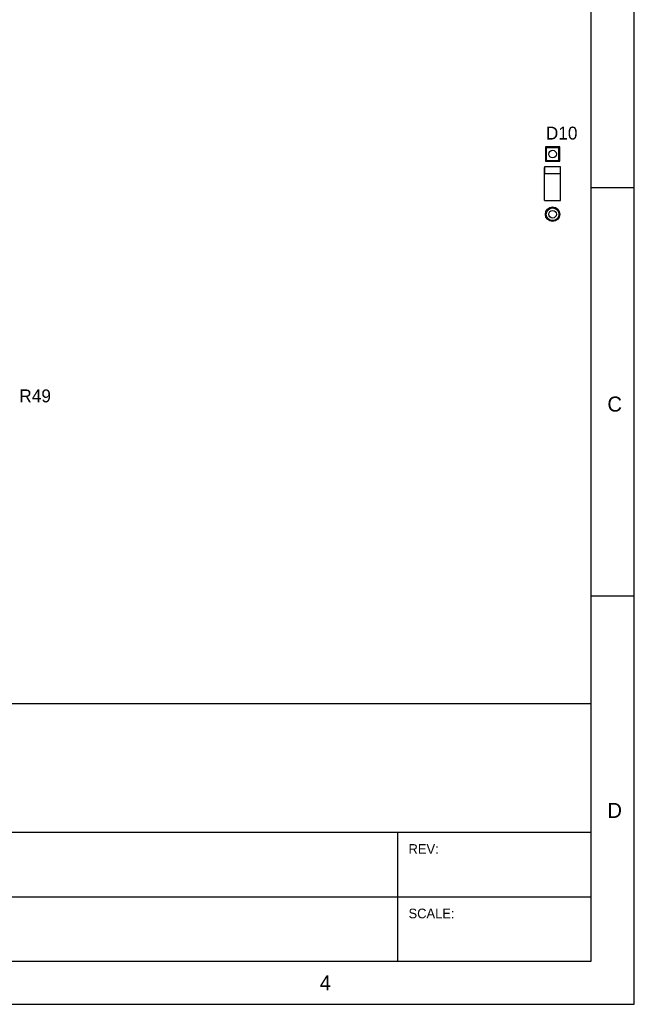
# Model space of a CAD drawing. Extents: x 0.2 to 21.7, y 0.2 to 7.8.
# Tile 18 of 23: x 8.8 to 11.7, y 0.2 to 4.8. Entities that reach past the tile are written whole.
import ezdxf

# ---------------------------------------------------------------- set-up
doc = ezdxf.new("R2010")
doc.units = 0
doc.layers.get('0').update_dxf_attribs({"linetype": 'CONTINUOUS'})
for name, color, linetype in [('BOTTOMLAYER', 5, 'CONTINUOUS'), ('BOTTOMSOLDER', 6, 'CONTINUOUS'), ('MECHANICAL16', 56, 'CONTINUOUS'), ('MULTILAYER', 9, 'CONTINUOUS'), ('PADHOLE', 156, 'CONTINUOUS'), ('TOPLAYER', 1, 'CONTINUOUS'), ('TOPOVERLAY', 2, 'CONTINUOUS'), ('TOPSOLDER', 216, 'CONTINUOUS')]:
    doc.layers.add(name, color=color, linetype=linetype)

# ---------------------------------------------------------------- blocks, each defined once
blk = doc.blocks.new('DO_35_25')
at = {"layer": 'BOTTOMLAYER'}
for p, q in [((0.110236, 0.029528), (0.110236, -0.029528)), ((0.169291, 0.029528), (0.110236, 0.029528)), ((0.169291, -0.029528), (0.169291, 0.029528)), ((0.110236, -0.029528), (0.169291, -0.029528))]:
    blk.add_line(p, q, dxfattribs=at)
blk.add_circle((-0.139764, 0), 0.029528, dxfattribs=at)
at = {"layer": 'BOTTOMSOLDER'}
for p, q in [((0.106236, 0.033528), (0.106236, -0.033528)), ((0.173291, 0.033528), (0.106236, 0.033528)), ((0.173291, -0.033528), (0.173291, 0.033528)), ((0.106236, -0.033528), (0.173291, -0.033528))]:
    blk.add_line(p, q, dxfattribs=at)
blk.add_circle((-0.139764, 0), 0.033528, dxfattribs=at)
at = {"layer": 'MULTILAYER'}
for p, q in [((0.110236, 0.029528), (0.110236, -0.029528)), ((0.169291, 0.029528), (0.110236, 0.029528)), ((0.169291, -0.029528), (0.169291, 0.029528)), ((0.110236, -0.029528), (0.169291, -0.029528))]:
    blk.add_line(p, q, dxfattribs=at)
blk.add_circle((-0.139764, 0), 0.029528, dxfattribs=at)
at = {"layer": 'PADHOLE'}
for centre in [(-0.139764, 0), (0.139764, 0)]:
    blk.add_circle(centre, 0.017717, dxfattribs=at)
at = {"layer": 'TOPLAYER'}
for p, q in [((0.110236, 0.029528), (0.110236, -0.029528)), ((0.169291, 0.029528), (0.110236, 0.029528)), ((0.169291, -0.029528), (0.169291, 0.029528)), ((0.110236, -0.029528), (0.169291, -0.029528))]:
    blk.add_line(p, q, dxfattribs=at)
blk.add_circle((-0.139764, 0), 0.029528, dxfattribs=at)
at = {"layer": 'TOPOVERLAY'}
for p, q in [((-0.076772, 0.037402), (0.076772, 0.037402)), ((-0.076772, 0.037402), (-0.076772, -0.037402)), ((0.049213, 0.037402), (0.049213, -0.037402)), ((0.080709, 0.037402), (0.049213, 0.037402)), ((0.080709, -0.037402), (0.080709, 0.037402)), ((-0.076772, -0.037402), (0.076772, -0.037402)), ((0.049213, -0.037402), (0.080709, -0.037402))]:
    blk.add_line(p, q, dxfattribs=at)
at = {"layer": 'TOPSOLDER'}
for p, q in [((0.106236, 0.033528), (0.106236, -0.033528)), ((0.173291, 0.033528), (0.106236, 0.033528)), ((0.173291, -0.033528), (0.173291, 0.033528)), ((0.106236, -0.033528), (0.173291, -0.033528))]:
    blk.add_line(p, q, dxfattribs=at)
blk.add_circle((-0.139764, 0), 0.033528, dxfattribs=at)

msp = doc.modelspace()

# ---------------------------------------------------------------- linework, layer by layer
at = {"layer": 'MECHANICAL16'}
for p, q in [((11.7, 0.2), (11.7, 7.8)), ((11.5, 0.4), (11.5, 7.6)), ((11.5, 4), (11.7, 4)), ((11.5, 2.1), (11.7, 2.1)), ((8.5, 1.6), (11.5, 1.6)), ((11.5, 0.4), (11.5, 1.6)), ((7, 1), (11.5, 1)), ((10.6, 0.4), (10.6, 1)), ((7, 0.7), (11.5, 0.7)), ((0.4, 0.4), (11.5, 0.4)), ((7, 0.4), (11.5, 0.4)), ((0.2, 0.2), (11.7, 0.2))]:
    msp.add_line(p, q, dxfattribs=at)

# ---------------------------------------------------------------- block references
at = {"rotation": 90}
msp.add_blockref('DO_35_25', (11.32, 4.015), dxfattribs=at)

# ---------------------------------------------------------------- texts
at = {"layer": 'MECHANICAL16'}
for s, height, p in [('C', 0.07, (11.575, 2.957)), ('D', 0.07, (11.575, 1.067)), ('REV:', 0.045, (10.65, 0.9)), ('SCALE:', 0.045, (10.65, 0.6)), ('4', 0.07, (10.237, 0.265))]:
    msp.add_text(s, height=height, dxfattribs=at).set_placement(p)
at = {"layer": 'TOPOVERLAY'}
for s, p in [('D10', (11.2885, 4.2225)), ('R49', (8.84, 3))]:
    msp.add_text(s, height=0.06, dxfattribs=at).set_placement(p)

doc.saveas('drawing.dxf')
